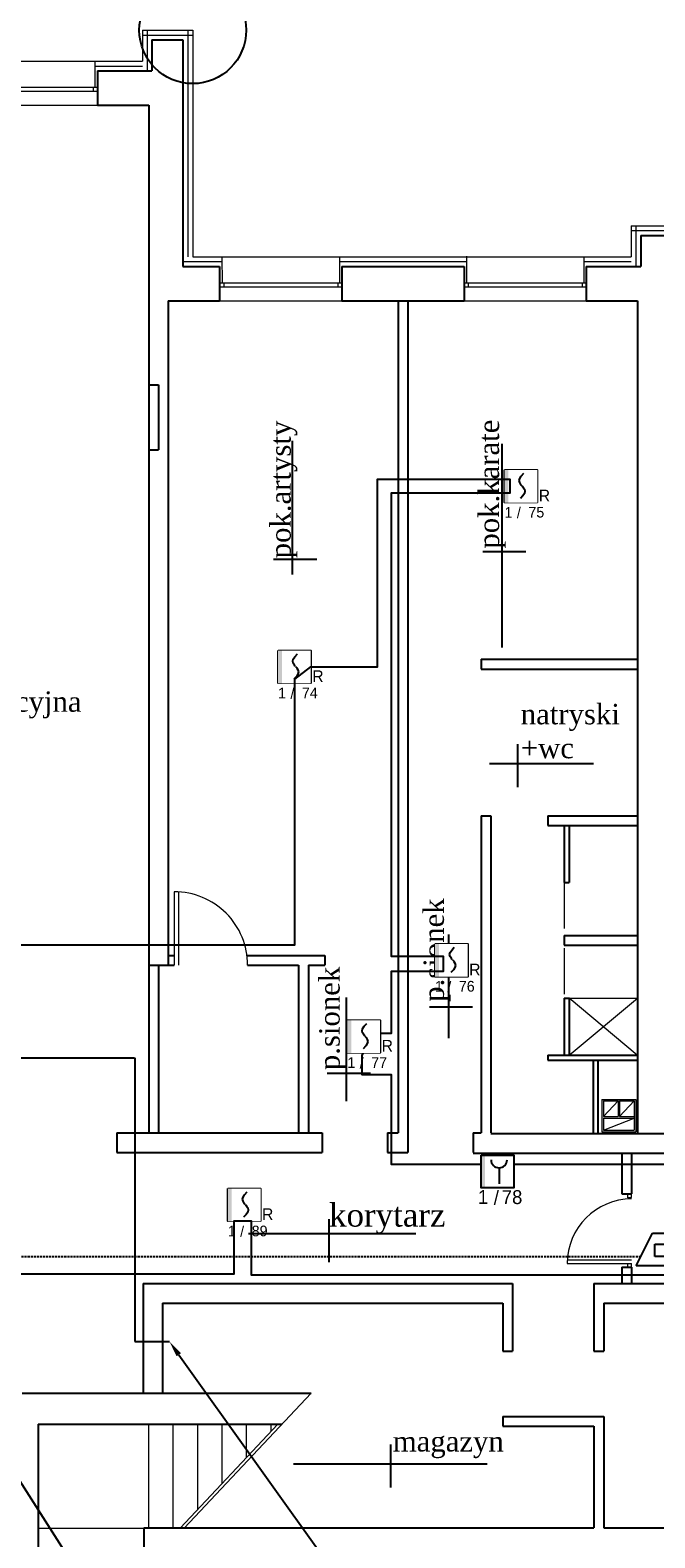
# Model space of a CAD drawing. Header units: millimetres. Extents: x -26513 to 76799, y 0 to 112149.
# Tile 20 of 98: x -9614 to -8847, y 92938 to 94789. Entities that reach past the tile are written whole.
import ezdxf
from ezdxf import colors
from ezdxf.entities.mleader import LeaderData, LeaderLine
from ezdxf.enums import TextEntityAlignment as Align
from ezdxf.math import Vec2, Vec3

# ---------------------------------------------------------------- set-up
doc = ezdxf.new("R2010")
doc.units = ezdxf.units.MM
doc.header["$LTSCALE"] = 2
doc.set_wipeout_variables(frame=1)
doc.linetypes.add('HIDDEN', pattern=[0.375, 0.25, -0.125])
for name, color, linetype, lineweight in [('DRZWI PROJ.', 30, 'Continuous', 15), ('ocieplenie', 5, 'BATTING', 5), ('SCHODY', 54, 'Continuous', 15), ('stolarka', 6, 'Continuous', 9), ('wc', 4, 'Continuous', 9), ('wentylacja', 4, 'Continuous', 9)]:
    doc.layers.add(name, color=color, linetype=linetype, lineweight=lineweight)
for name, color, linetype in [('istn.śiany', 2, 'Continuous'), ('nazwy pomieszczeń', 7, 'Continuous'), ('SIEMENS_czujki', 1, 'Continuous'), ('ssp', 1, 'Continuous')]:
    doc.layers.add(name, color=color, linetype=linetype)
doc.linetypes.add('BATTING', pattern='A,0.0001,-0.1,[134,ltypeshp.shx,S=0.1,R=0,X=-0.1,Y=0],-0.2,[134,ltypeshp.shx,S=0.1,R=180,X=0.1,Y=0],-0.1', length=0.4001)
doc.linetypes.add('ZIGZAG', pattern='A,0.0001,-0.2,[131,ltypeshp.shx,S=0.2,R=0,X=-0.2,Y=0],-0.4,[131,ltypeshp.shx,S=0.2,R=180,X=0.2,Y=0],-0.2', length=0.8001)

# ---------------------------------------------------------------- blocks, each defined once
blk = doc.blocks.new('DUO')
at = {"color": 0}
blk.add_wipeout([(0, 61.4), (61.4, 61.4), (61.4, 0), (0, 0)], dxfattribs=at).dxf.layer = 'ssp'
at = {"layer": 'ssp'}
blk.add_lwpolyline([(0, 61.4), (61.4, 61.4), (61.4, 0), (0, 0)], close=True, dxfattribs=at)
blk.add_wipeout([(0, 61.4), (61.4, 61.4), (61.4, 0), (0, 0)]).dxf.layer = 'ssp'
h = blk.add_hatch(color=256, dxfattribs=at)
h.set_gradient(color1=(255, 0, 0), color2=(224, 0, 0), one_color=1, name='INVSPHERICAL')
h.paths.add_polyline_path([(7.2, 30.7), (7.2, 61.4), (0, 61.4), (0, 30.7)])
h.paths.add_polyline_path([(7.2, 0), (7.2, 30.7), (0, 30.7), (0, 0)])
for p, q in [((27.4, 41.5), (28.4, 45.4)), ((28.4, 37.6), (27.4, 41.5)), ((28.4, 45.4), (31.3, 49.9)), ((30.6, 34.3), (28.4, 37.6)), ((31.3, 33.1), (30.6, 34.3)), ((31.3, 49.9), (36.1, 55.2)), ((32.8, 31.4), (31.3, 33.1)), ((32.8, 31.4), (34.4, 29.7)), ((34.4, 29.7), (35.1, 28.6)), ((35.1, 28.6), (37.3, 25.3)), ((34.4, 13), (29.5, 7.6)), ((37.3, 17.4), (34.4, 13)), ((37.3, 25.3), (38.2, 21.3)), ((38.2, 21.3), (37.3, 17.4))]:
    blk.add_line(p, q, dxfattribs=at)
blk.add_text('R', height=22, dxfattribs=at).set_placement((64.1, 2.4))
at = {"layer": 'ssp', "flags": 8}
blk.add_attdef('PETLA', text='', height=20, dxfattribs=at).set_placement((14.7, -8.3), align=Align.TOP_RIGHT)
for tag, p in [('/', (23, -9)), ('ADRES', (44.6, -8))]:
    blk.add_attdef(tag, text='', height=20, dxfattribs=at).set_placement(p, align=Align.TOP_LEFT)
blk = doc.blocks.new('ROP')
blk.add_wipeout([(-15.4, 76.7), (76.7, 76.7), (76.7, -15.4), (-15.4, -15.4)]).dxf.layer = 'ssp'
at = {"layer": 'ssp'}
h = blk.add_hatch(color=256, dxfattribs=at)
h.set_gradient(color1=(255, 0, 0), color2=(224, 0, 0), one_color=1, name='INVSPHERICAL')
h.paths.add_polyline_path([(-4.6, 30.7), (-4.6, 76.7), (-15.4, 76.7), (-15.4, 30.7)])
h.paths.add_polyline_path([(-4.6, -15.4), (-4.6, 30.7), (-15.4, 30.7), (-15.4, -15.4)])
blk.add_line((35, 41), (35, -4.1), dxfattribs=at)
blk.add_lwpolyline([(-15.4, 76.7), (76.7, 76.7), (76.7, -15.4), (-15.4, -15.4)], close=True, dxfattribs=at)
blk.add_arc((35, 63.6), 22.6, 180, 0, dxfattribs=at)
blk.add_text('/', height=39, dxfattribs=at).set_placement((27.4, -42.4), align=Align.MIDDLE)
at = {"layer": 'ssp', "flags": 8}
blk.add_attdef('PETLA', text='', height=39, dxfattribs=at).set_placement((4.5, -21.7), align=Align.TOP_RIGHT)
blk.add_attdef('ADRES', text='', height=39, dxfattribs=at).set_placement((42.6, -22), align=Align.TOP_LEFT)
blk = doc.blocks.new('głosowy')
at = {"layer": 'ssp', "color": 1}
for p, q in [((-40.2, 0), (-20.1, 40.2)), ((-20.1, 40.2), (20.1, 40.2)), ((40.2, 0), (20.1, 40.2)), ((-17.2, 26.8), (-2.1, 26.8)), ((-17.2, 11.7), (-17.2, 26.8)), ((-2.1, 21.1), (18.5, 26.8)), ((-2.1, 26.8), (-2.1, 11.7)), ((18.5, 26.8), (11.4, 15.9)), ((40.2, 0), (-40.2, 0)), ((-2.1, 11.7), (-17.2, 11.7)), ((11.4, 15.9), (-2.1, 17.3))]:
    blk.add_line(p, q, dxfattribs=at)
blk.add_text('G', height=11, dxfattribs=at).set_placement((22.4, 1.6))

msp = doc.modelspace()

# ---------------------------------------------------------------- linework, layer by layer
at = {"layer": 'DRZWI PROJ.'}
for p, q in [((-9436.6, 93731.2), (-9436.6, 93641.2)), ((-9431.6, 93731.1), (-9431.6, 93641.2)), ((-8954.5, 93275), (-8875.3, 93275)), ((-8954.4, 93279.6), (-8875.3, 93279.6))]:
    msp.add_line(p, q, dxfattribs=at)
at = {"layer": 'DRZWI PROJ.', "color": 30}
for p, q in [((-8879.8, 93355.8), (-8879.8, 93360.5)), ((-8875.3, 93355.9), (-8875.3, 93360.5)), ((-8879.8, 93355.9), (-8875.3, 93355.9)), ((-8879.8, 93270.5), (-8879.8, 93275)), ((-8875.3, 93270.5), (-8875.3, 93275))]:
    msp.add_line(p, q, dxfattribs=at)
at = {"layer": 'DRZWI PROJ.'}
for centre, radius, start, end in [((-9436.6, 93641.2), 90, 359.9953, 90), ((-8875.3, 93275), 79.2, 90, 180)]:
    msp.add_arc(centre, radius, start, end, dxfattribs=at)
at = {"layer": 'istn.śiany'}
for p, q in [((-9464, 94776.5), (-9464, 94738.5)), ((-9464, 94776.5), (-9426, 94776.5)), ((-9426, 94776.5), (-9426, 94498.5)), ((-9531, 94738.5), (-9531, 94696.5)), ((-9531, 94738.5), (-9464, 94738.5)), ((-9531, 94696.5), (-9468, 94696.5)), ((-9468, 94696.5), (-9468, 94353.2)), ((-8864, 94536.5), (-8864, 94498.5)), ((-8864, 94536.5), (-8826, 94536.5)), ((-9426, 94498.5), (-9381, 94498.5)), ((-9381, 94498.5), (-9381, 94456.5)), ((-9231, 94498.5), (-9231, 94456.5)), ((-9231, 94498.5), (-9081, 94498.5)), ((-9081, 94498.5), (-9081, 94456.5)), ((-9081, 94494.5), (-9081, 94456.5)), ((-8931, 94498.5), (-8931, 94456.5)), ((-8931, 94498.5), (-8864, 94498.5)), ((-8931, 94494.5), (-8931, 94456.5)), ((-9444, 94456.5), (-9444, 94273.4)), ((-9444, 94456.5), (-9381, 94456.5)), ((-9231, 94456.5), (-9081, 94456.5)), ((-9162, 94456.5), (-9162, 93435.2)), ((-9150, 94456.5), (-9150, 93435.2)), ((-8931, 94456.5), (-8868, 94456.5)), ((-8868, 94456.5), (-8868, 93434.5)), ((-9468, 94353.2), (-9468, 93641.2)), ((-9468, 94353.2), (-9456, 94353.2)), ((-9456, 94353.2), (-9456, 94273.4)), ((-9468, 94273.4), (-9456, 94273.4)), ((-9444, 94273.4), (-9444, 93641.2)), ((-9060, 94016.5), (-8868, 94016.5)), ((-9060, 94016.5), (-9060, 94004.5)), ((-9060, 94004.5), (-8868.5, 94004.5)), ((-9060, 93824.5), (-9060, 93435.2)), ((-9060, 93824.5), (-9048, 93824.5)), ((-9048, 93824.5), (-9048, 93435.2)), ((-8978, 93824.5), (-8978, 93812.5)), ((-8978, 93824.5), (-8868.5, 93824.5)), ((-8978, 93812.5), (-8868.5, 93812.5)), ((-8958, 93812.5), (-8958, 93742.5)), ((-8958, 93812.5), (-8958, 93742.5)), ((-8952, 93812.5), (-8952, 93742.5)), ((-8958, 93742.5), (-8952, 93742.5)), ((-8958, 93677.5), (-8958, 93665.5)), ((-8958, 93677.5), (-8958, 93665.5)), ((-8958, 93677.5), (-8868, 93677.5)), ((-8958, 93665.5), (-8868, 93665.5)), ((-9468, 93641.2), (-9444, 93641.2)), ((-9468, 93641.2), (-9468, 93525.2)), ((-9456, 93641.2), (-9456, 93435.2)), ((-9444, 93653.2), (-9436.6, 93653.2)), ((-9444, 93641.2), (-9436.6, 93641.2)), ((-9347.4, 93653.2), (-9252, 93653.2)), ((-9346.6, 93641.2), (-9284, 93641.2)), ((-9284, 93641.2), (-9284, 93531.2)), ((-9272, 93641.2), (-9252, 93641.2)), ((-9272, 93641.2), (-9272, 93435.2)), ((-9252, 93653.2), (-9252, 93641.2)), ((-8958, 93600.5), (-8958, 93530.5)), ((-8958, 93600.5), (-8958, 93530.5)), ((-8958, 93600.5), (-8952, 93600.5)), ((-8952, 93600.5), (-8952, 93530.5)), ((-9468, 93525.2), (-9468, 93435.2)), ((-9284, 93531.2), (-9284, 93435.2)), ((-8978, 93530.5), (-8978, 93524.5)), ((-8978, 93530.5), (-8868.5, 93530.5)), ((-8978, 93524.5), (-8868.5, 93524.5)), ((-8922.6, 93524.5), (-8922.6, 93434.6)), ((-8922.6, 93523.9), (-8922.6, 93434.6)), ((-8916.6, 93523.9), (-8916.6, 93434.6)), ((-9507.1, 93435.2), (-9255, 93435.2)), ((-9507.1, 93435.2), (-9507.1, 93411.2)), ((-9255, 93435.2), (-9255, 93411.2)), ((-9175, 93435.2), (-9162, 93435.2)), ((-9175, 93435.2), (-9175, 93411.2)), ((-9150, 93435.2), (-9150, 93435.2)), ((-9150, 93435.2), (-9150, 93411.2)), ((-9070, 93435.2), (-9060, 93435.2)), ((-9070, 93435.2), (-9070, 93411.2)), ((-9048, 93434.5), (-8268, 93434.5)), ((-9507.1, 93411.2), (-9255, 93411.2)), ((-9175, 93411.2), (-9150, 93411.2)), ((-9070, 93410.5), (-8268, 93410.5)), ((-8887.3, 93410.6), (-8887.3, 93360.5)), ((-8875.3, 93410.6), (-8875.3, 93360.5)), ((-8887.3, 93360.5), (-8875.3, 93360.5)), ((-8887.3, 93270.5), (-8875.3, 93270.5)), ((-8887.3, 93270.5), (-8887.3, 93250.5)), ((-8875.3, 93270.5), (-8875.3, 93250.5)), ((-9475, 93250.5), (-9021.5, 93250.5)), ((-9475, 93250.5), (-9475, 93116)), ((-9021.5, 93250.5), (-9021.5, 93167.4)), ((-8921.5, 93250.5), (-8496.5, 93250.5)), ((-8921.5, 93250.5), (-8921.5, 93167.4)), ((-9451, 93226.5), (-9451, 93116)), ((-9451, 93226.5), (-9033.5, 93226.5)), ((-9033.5, 93226.5), (-9033.5, 93167.4)), ((-8909.5, 93226.5), (-8819.5, 93226.5)), ((-8909.5, 93226.5), (-8909.5, 93167.4)), ((-9033.5, 93167.4), (-9021.5, 93167.4)), ((-8921.5, 93167.4), (-8909.5, 93167.4)), ((-9623.5, 93116), (-9268.7, 93116)), ((-9033.5, 93087.4), (-9033.5, 93075.4)), ((-9033.5, 93087.4), (-8909.5, 93087.4)), ((-8909.5, 93087.4), (-8909.5, 92950.5)), ((-9603.6, 93078), (-9603.6, 92636)), ((-9603.6, 93078), (-9304.5, 93078)), ((-9033.5, 93075.4), (-8921.5, 93075.4)), ((-8921.5, 93075.4), (-8921.5, 92950.5)), ((-9474.2, 92950.5), (-8921.5, 92950.5)), ((-9474.2, 92950.5), (-9474.2, 92661)), ((-8909.5, 92950.5), (-8819.5, 92950.5))]:
    msp.add_line(p, q, dxfattribs=at)
msp.add_circle((-9414, 94788.5), 65.6, dxfattribs=at)
at = {"layer": 'nazwy pomieszczeń'}
for p, q in [((-9291.4, 94120.5), (-9291.4, 94284.5)), ((-9034.2, 94030.9), (-9034.2, 94281)), ((-9314.7, 94139.5), (-9261.8, 94139.5)), ((-9057.9, 94148.6), (-9005, 94148.6)), ((-9015.2, 93912.3), (-9015.2, 93859.4)), ((-9049.7, 93888.5), (-8922.3, 93888.5)), ((-9099.7, 93551.4), (-9099.7, 93678.7)), ((-9225.2, 93474.1), (-9225.2, 93601.5)), ((-9123.4, 93590.2), (-9070.5, 93590.2)), ((-9248.9, 93508.6), (-9196, 93508.6)), ((-9246.9, 93329.6), (-9246.9, 93276.7)), ((-9345.7, 93311.7), (-9140, 93311.7)), ((-9171.2, 93053.1), (-9171.2, 93000.2)), ((-9290.2, 93029.4), (-9052.8, 93029.4))]:
    msp.add_line(p, q, dxfattribs=at)
at = {"layer": 'ocieplenie', "linetype": 'Continuous'}
for p, q in [((-9475.8, 94788.5), (-9414, 94788.5)), ((-9475.8, 94788.5), (-9475.8, 94750.5)), ((-9414, 94788.5), (-9414, 94510.5)), ((-9534, 94750.5), (-9534, 94718.5)), ((-9534, 94750.5), (-9475.8, 94750.5)), ((-8876, 94548.5), (-8876, 94510.5)), ((-8876, 94548.5), (-8814, 94548.5)), ((-9414, 94510.5), (-9378, 94510.5)), ((-9378.1, 94510.5), (-9377.9, 94478.5)), ((-9234, 94510.5), (-9234, 94478.5)), ((-9234, 94510.5), (-9078, 94510.5)), ((-9078, 94511.2), (-9078, 94478.5)), ((-8934, 94510.5), (-8934, 94478.5)), ((-8934, 94510.5), (-8876, 94510.5))]:
    msp.add_line(p, q, dxfattribs=at)
at = {"layer": 'ocieplenie'}
for p, q in [((-9475.8, 94782.5), (-9414, 94782.5)), ((-9469.8, 94788.5), (-9469.8, 94738.5)), ((-9420, 94788.5), (-9420, 94510.5)), ((-9534, 94744.5), (-9475.8, 94744.5)), ((-8876, 94542.5), (-8814, 94542.5)), ((-8870, 94548.5), (-8870, 94498.5)), ((-9426, 94504.5), (-9378, 94504.5)), ((-9234, 94504.5), (-9078, 94504.5)), ((-8934, 94504.5), (-8876, 94504.5))]:
    msp.add_line(p, q, dxfattribs=at)
at = {"layer": 'ocieplenie', "linetype": 'ZIGZAG'}
for p, q in [((-8958, 93742.5), (-8958, 93686.1)), ((-8958, 93661.8), (-8958, 93605.4))]:
    msp.add_line(p, q, dxfattribs=at)
at = {"layer": 'SCHODY'}
for p, q in [((-9424.6, 92950.3), (-9268.7, 93116)), ((-9467.9, 92950.3), (-9467.9, 93077.8)), ((-9437.9, 92950.3), (-9437.9, 93077.8)), ((-9429.6, 92950.3), (-9309.6, 93077.8)), ((-9407.9, 92973.4), (-9407.9, 93077.8)), ((-9377.9, 93005.3), (-9377.9, 93077.8)), ((-9347.9, 93037.2), (-9347.9, 93077.8)), ((-9317.9, 93069), (-9317.9, 93077.8)), ((-9603.6, 92950.3), (-9474.2, 92950.3))]:
    msp.add_line(p, q, dxfattribs=at)
at = {"layer": 'ssp', "linetype": 'HIDDEN'}
for p, q in [((-9978.6, 93527.6), (-9485.1, 93527.6)), ((-9485.1, 93527.6), (-9485.1, 93179.4)), ((-9485.1, 93179.4), (-9442.7, 93179.4))]:
    msp.add_line(p, q, dxfattribs=at)
at = {"layer": 'ssp', "linetype": 'HIDDEN', "ltscale": 5}
msp.add_line((-8864.1, 93283.3), (-9908.9, 93283.3), dxfattribs=at)
at = {"layer": 'stolarka'}
for p, q in [((-9678, 94750.5), (-9534, 94750.5)), ((-9681, 94718.5), (-9531, 94718.5)), ((-9681, 94713.5), (-9531, 94713.5)), ((-9536, 94718.5), (-9536, 94713.5)), ((-9681, 94696.5), (-9531, 94696.5)), ((-9378, 94510.5), (-9234, 94510.5)), ((-9078, 94510.5), (-8934, 94510.5)), ((-9381, 94478.5), (-9231, 94478.5)), ((-9381, 94473.5), (-9231, 94473.5)), ((-9376, 94478.5), (-9376, 94473.5)), ((-9236, 94478.5), (-9236, 94473.5)), ((-9081, 94478.5), (-8931, 94478.5)), ((-9081, 94473.5), (-8931, 94473.5)), ((-9076, 94478.5), (-9076, 94473.5)), ((-8936, 94478.5), (-8936, 94473.5)), ((-9381, 94456.5), (-9231, 94456.5)), ((-9081, 94456.5), (-8931, 94456.5))]:
    msp.add_line(p, q, dxfattribs=at)
at = {"layer": 'wc'}
for p, q in [((-8868.5, 93530.5), (-8952, 93600.5)), ((-8952, 93530.5), (-8868, 93600.5)), ((-8952, 93600.5), (-8868, 93600.5))]:
    msp.add_line(p, q, dxfattribs=at)
at = {"layer": 'wentylacja'}
for p, q in [((-8912, 93476.5), (-8870, 93476.5)), ((-8912, 93476.5), (-8912, 93436.5)), ((-8910, 93455.5), (-8892, 93474.5)), ((-8910, 93474.5), (-8892, 93474.5)), ((-8910, 93474.5), (-8910, 93455.5)), ((-8892, 93474.5), (-8892, 93455.5)), ((-8890, 93455.5), (-8872, 93474.5)), ((-8890, 93474.5), (-8872, 93474.5)), ((-8890, 93474.5), (-8890, 93455.5)), ((-8872, 93474.5), (-8872, 93438.5)), ((-8870, 93476.5), (-8870, 93436.5)), ((-8910, 93455.5), (-8892, 93455.5)), ((-8910, 93438.5), (-8872, 93453.5)), ((-8910, 93453.5), (-8910, 93438.5)), ((-8910, 93453.5), (-8872, 93453.5)), ((-8890, 93455.5), (-8872, 93455.5)), ((-8912, 93436.5), (-8870, 93436.5)), ((-8910, 93438.5), (-8872, 93438.5))]:
    msp.add_line(p, q, dxfattribs=at)

# ---------------------------------------------------------------- block references
at = {"layer": 'ssp'}
ref = msp.add_blockref('DUO', (-9309.2, 93987), dxfattribs=dict(at, xscale=0.6537916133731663, yscale=0.6537916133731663, zscale=0.6537916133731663))
ref.add_attrib('PETLA', '1', dxfattribs={"height": 13.1}).set_placement((-9299.6, 93981.6), align=Align.TOP_RIGHT)
ref.add_attrib('ADRES', '74', dxfattribs={"height": 13.08}).set_placement((-9280, 93981.8), align=Align.TOP_LEFT)
ref.add_attrib('/', '/', dxfattribs={"height": 13.1}).set_placement((-9294.1, 93981.2), align=Align.TOP_LEFT)
msp.add_blockref('głosowy', (-8829.6, 93272), dxfattribs=at)

# ---------------------------------------------------------------- texts
at = {"layer": 'nazwy pomieszczeń', "char_height": 25, "width": 210.243, "attachment_point": 1, "rotation": 90}
for s, insert in [('\\P{\\fTimes New Roman|b0|i0|c238|p18;pok.artysty}', (-9360.4, 94140.4)), ('\\P{\\fTimes New Roman|b0|i0|c238|p18;pok.karate}', (-9104.7, 94152.3)), ('\\P{\\fTimes New Roman|b0|i0|c238|p18;p.sionek}', (-9172.4, 93596.2)), ('\\P{\\fTimes New Roman|b0|i0|c238|p18;p.sionek}', (-9300.4, 93512.3))]:
    msp.add_mtext(s, dxfattribs=dict(at, insert=insert))
at = {"layer": 'nazwy pomieszczeń', "char_height": 25, "attachment_point": 1}
for s, insert, width in [('{\\fTimes New Roman|b0|i0|c238|p18;s. konferencyjna}', (-9800, 93977.1), 259.906), ('\\P{\\fTimes New Roman|b0|i0|c238|p18;natryski\\P+wc}', (-9011.4, 94003.4), 210.243), ('\\P{\\fTimes New Roman|b0|i0|c238|p18;\\H1.136x;korytarz}', (-9246.7, 93390.4), 210.243), ('\\P{\\fTimes New Roman|b0|i0|c238|p18;magazyn}', (-9168.5, 93111), 210.243)]:
    msp.add_mtext(s, dxfattribs=dict(at, insert=insert, width=width))

# ---------------------------------------------------------------- leaders
at = {"ltscale": 5}
ml = msp.add_multileader_mtext('Standard', dxfattribs=at)
ml.set_content('\\P2 x HTKSHekw 1x2x0,8 - pętla nr 5\\Pdo podtrybunia', color=256)
ml.set_leader_properties()
ml.build(insert=Vec2(0, 0))
ml.multileader.update_dxf_attribs({"text_left_attachment_type": 6, "text_right_attachment_type": 5, "dogleg_length": 0.36, "arrow_head_size": 20})
ctx = ml.context
ctx.base_point, ctx.char_height, ctx.arrow_head_size, ctx.plane_origin = Vec3(-9225.6, 92876.5), 12, 20, Vec3(-9442.7, 93179.4)
ctx.left_attachment, ctx.right_attachment, ctx.text_align_type = 6, 5, 2
notes = []
notes.append((ctx, [(0, (1, 1, 0), (-9226, 92876.5), (1, 0), 0.36, [(0, [(-9442.7, 93179.4)], 0, [])])]))
ctx.mtext.insert, ctx.mtext.alignment, ctx.mtext.flow_direction = Vec3(-8849.6, 92892.5), 3, 5
for ctx, leaders in notes:
    for number, flags, end, landing, length, lines in leaders:
        leader = LeaderData()
        leader.index, (leader.has_last_leader_line, leader.has_dogleg_vector, leader.attachment_direction) = number, flags
        leader.last_leader_point, leader.dogleg_vector, leader.dogleg_length = Vec3(end), Vec3(landing), length
        for number, points, colour, breaks in lines:
            line = LeaderLine()
            line.index, line.vertices, line.color, line.breaks = number, Vec3.list(points), colors.encode_raw_color(colour), breaks
            leader.lines.append(line)
        ctx.leaders.append(leader)

# ---------------------------------------------------------------- next in the draw order: block references
at = {"layer": 'ssp'}
ref = msp.add_blockref('DUO', (-9031.2, 94208.7), dxfattribs=dict(at, xscale=0.6537916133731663, yscale=0.6537916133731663, zscale=0.6537916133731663))
ref.add_attrib('PETLA', '1', dxfattribs={"height": 13.1}).set_placement((-9021.6, 94203.3), align=Align.TOP_RIGHT)
ref.add_attrib('ADRES', '75', dxfattribs={"height": 13.08}).set_placement((-9002, 94203.5), align=Align.TOP_LEFT)
ref.add_attrib('/', '/', dxfattribs={"height": 13.1}).set_placement((-9016.2, 94202.9), align=Align.TOP_LEFT)
ref = msp.add_blockref('DUO', (-9116.6, 93627), dxfattribs=dict(at, xscale=0.6537916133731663, yscale=0.6537916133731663, zscale=0.6537916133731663))
ref.add_attrib('PETLA', '1', dxfattribs={"height": 13.1}).set_placement((-9107, 93621.6), align=Align.TOP_RIGHT)
ref.add_attrib('ADRES', '76', dxfattribs={"height": 13.08}).set_placement((-9087.4, 93621.8), align=Align.TOP_LEFT)
ref.add_attrib('/', '/', dxfattribs={"height": 13.1}).set_placement((-9101.6, 93621.1), align=Align.TOP_LEFT)
ref = msp.add_blockref('DUO', (-9370.8, 93326.8), dxfattribs=dict(at, xscale=0.6537916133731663, yscale=0.6537916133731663, zscale=0.6537916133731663))
ref.add_attrib('PETLA', '1', dxfattribs={"height": 13.1}).set_placement((-9361.2, 93321.4), align=Align.TOP_RIGHT)
ref.add_attrib('ADRES', '89', dxfattribs={"height": 13.08}).set_placement((-9341.6, 93321.5), align=Align.TOP_LEFT)
ref.add_attrib('/', '/', dxfattribs={"height": 13.1}).set_placement((-9355.8, 93320.9), align=Align.TOP_LEFT)

# ---------------------------------------------------------------- next in the draw order: linework, layer by layer
for points in [[(-9776.4, 93666.2), (-9288.5, 93666.2), (-9288.5, 93992), (-9269, 94007.1), (-9187.4, 94007.1), (-9187.4, 94237.4), (-9024.8, 94237.4), (-9024.8, 94220.3), (-9170.5, 94220.3), (-9170.5, 93652.2), (-9106.8, 93652.2), (-9106.8, 93633.5), (-9170.5, 93633.5), (-9170.5, 93557.4), (-9193.1, 93557.4), (-9206.3, 93530.8), (-9206.3, 93506.8), (-9170.5, 93506.8), (-9170.5, 93396.9), (-8661.4, 93396.9)], [(-8529.1, 93260.9), (-9164.9, 93260.9), (-9164.9, 93260.9), (-9192.2, 93260.9), (-9192.2, 93260.9), (-9341.8, 93260.9), (-9341.8, 93326.8), (-9363.6, 93326.8), (-9363.6, 93261.8), (-9497.2, 93261.8), (-9497.2, 93261.8), (-9790, 93261.8)]]:
    msp.add_lwpolyline(points, dxfattribs=at)

# ---------------------------------------------------------------- next in the draw order: block references
at = {"layer": 'SIEMENS_czujki'}
ref = msp.add_blockref('ROP', (-9053.3, 93374.6), dxfattribs=dict(at, xscale=0.4361450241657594, yscale=0.4361450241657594, zscale=0.4361450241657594))
ref.add_attrib('PETLA', '1', dxfattribs={"layer": 'ssp', "height": 17}).set_placement((-9051.4, 93365.1), align=Align.TOP_RIGHT)
ref.add_attrib('ADRES', '78', dxfattribs={"layer": 'ssp', "height": 17.01}).set_placement((-9034.7, 93365), align=Align.TOP_LEFT)
at = {"layer": 'ssp'}
ref = msp.add_blockref('DUO', (-9224.1, 93533.5), dxfattribs=dict(at, xscale=0.6537916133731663, yscale=0.6537916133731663, zscale=0.6537916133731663))
ref.add_attrib('PETLA', '1', dxfattribs={"height": 13.1}).set_placement((-9214.5, 93528.1), align=Align.TOP_RIGHT)
ref.add_attrib('ADRES', '77', dxfattribs={"height": 13.08}).set_placement((-9194.9, 93528.2), align=Align.TOP_LEFT)
ref.add_attrib('/', '/', dxfattribs={"height": 13.1}).set_placement((-9209.1, 93527.6), align=Align.TOP_LEFT)

# ---------------------------------------------------------------- next in the draw order: leaders
at = {"ltscale": 5}
ml = msp.add_multileader_mtext('Standard', dxfattribs=at)
ml.set_content('\\P1 x HTKSH 2x2x1 - linia sygnalizatorów\\P na poziom parteru', color=256)
ml.set_leader_properties()
ml.build(insert=Vec2(0, 0))
ml.multileader.update_dxf_attribs({"text_left_attachment_type": 6, "text_right_attachment_type": 5, "dogleg_length": 0.36, "arrow_head_size": 20})
ctx = ml.context
ctx.base_point, ctx.char_height, ctx.arrow_head_size, ctx.plane_origin = Vec3(-9438.5, 92713.9), 12, 20, Vec3(-10023.5, 93631.6)
ctx.left_attachment, ctx.right_attachment, ctx.text_align_type = 6, 5, 2
notes = []
notes.append((ctx, [(0, (1, 1, 0), (-9438.9, 92713.9), (1, 0), 0.36, [(0, [(-10023.5, 93631.6)], 0, [])])]))
ctx.mtext.insert, ctx.mtext.alignment, ctx.mtext.flow_direction = Vec3(-9028.5, 92729.9), 3, 5
for ctx, leaders in notes:
    for number, flags, end, landing, length, lines in leaders:
        leader = LeaderData()
        leader.index, (leader.has_last_leader_line, leader.has_dogleg_vector, leader.attachment_direction) = number, flags
        leader.last_leader_point, leader.dogleg_vector, leader.dogleg_length = Vec3(end), Vec3(landing), length
        for number, points, colour, breaks in lines:
            line = LeaderLine()
            line.index, line.vertices, line.color, line.breaks = number, Vec3.list(points), colors.encode_raw_color(colour), breaks
            leader.lines.append(line)
        ctx.leaders.append(leader)

doc.saveas('drawing.dxf')
